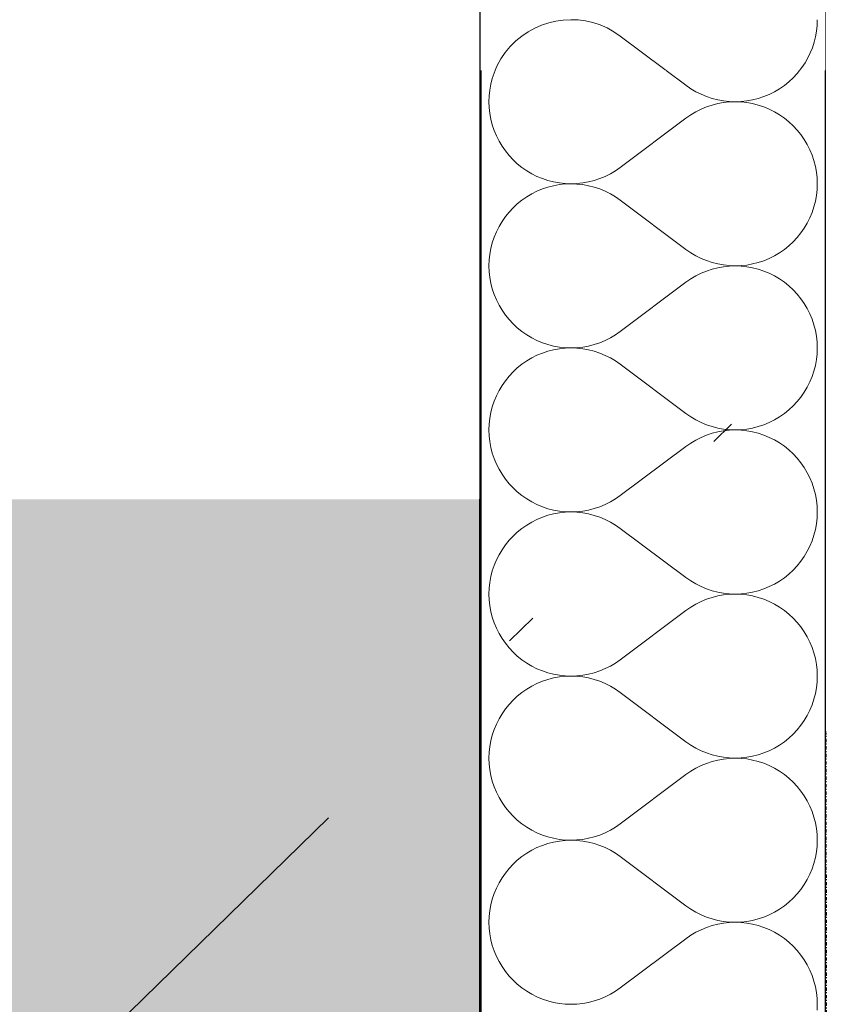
# Model space of a CAD drawing. Header units: millimetres. Extents: x -24674 to 2959, y -2716 to 20653.
# Tile 122 of 161: x -536 to -153, y 7771 to 8229. Entities that reach past the tile are written whole.
import ezdxf

# ---------------------------------------------------------------- set-up
doc = ezdxf.new("R2010")
doc.units = ezdxf.units.MM
doc.header["$MEASUREMENT"] = 0
for name, pattern in [('Wipeout_Contour', [1000, 0, -1000]), ('Čerchovaná', [450, 200, -117.5, 15, -117.5]), ('Čerchovaná S', [3.5, 1.5, -0.85, 0.3, -0.85]), ('Čárkovaná S', [2.5, 1.5, -1])]:
    doc.linetypes.add(name, pattern=pattern)
for name, color, linetype in [('9._POHLED ZÁPADNÍ_1_2D prvky - obecné', 7, 'Continuous'), ('9._POHLED ZÁPADNÍ_1_Konstrukce - nosné', 7, 'Continuous'), ('9._POHLED ZÁPADNÍ_1_Kresby a obrázky', 7, 'Continuous'), ('9._POHLED ZÁPADNÍ_1_Nové_Konstrukce - krov', 7, 'Continuous'), ('9._POHLED ZÁPADNÍ_1_Nové_Konstrukce - nosné', 7, 'Continuous'), ('9._POHLED ZÁPADNÍ_1_Nové_Výplně - Povrchové', 7, 'Continuous'), ('9._POHLED ZÁPADNÍ_1_Nové_Výplně – Řezové', 7, 'Continuous'), ('9._POHLED ZÁPADNÍ_1_Výplně - Povrchové', 7, 'Continuous'), ('9._POHLED ZÁPADNÍ_1_VÝTAH VAR 1', 7, 'Continuous')]:
    doc.layers.add(name, color=color, linetype=linetype)

# ---------------------------------------------------------------- blocks, each defined once
blk = doc.blocks.new('*X22', base_point=(-27719.5, -6043.99))
at = {"layer": '9._POHLED ZÁPADNÍ_1_Nové_Výplně – Řezové', "color": 21, "linetype": 'Continuous', "lineweight": 20, "true_color": 0xffaaaa}
for p, q in [((-256.93, 8220.95), (-226.46, 8198.1)), ((-256.93, 8160), (-226.46, 8182.86)), ((-256.93, 8144.76), (-226.46, 8121.9)), ((-256.93, 8083.81), (-226.46, 8106.67)), ((-256.93, 8068.57), (-226.46, 8045.71)), ((-256.93, 8007.62), (-226.46, 8030.48)), ((-256.93, 7992.38), (-226.46, 7969.52)), ((-256.93, 7931.43), (-226.46, 7954.29)), ((-256.93, 7916.19), (-226.46, 7893.33)), ((-256.93, 7855.24), (-226.46, 7878.1)), ((-256.93, 7840), (-226.46, 7817.14)), ((-256.93, 7779.05), (-226.46, 7801.9))]:
    blk.add_line(p, q, dxfattribs=at)
for centre, start, end in [((-279.79, 8190.48), 53.1301, 306.8699), ((-203.6, 8228.57), 233.1301, 0), ((-203.6, 8152.38), 0, 126.8699), ((-279.79, 8114.29), 53.1301, 306.8699), ((-203.6, 8152.38), 233.1301, 0), ((-203.6, 8076.19), 0, 126.8699), ((-279.79, 8038.1), 53.1301, 306.8699), ((-203.6, 8076.19), 233.1301, 0), ((-203.6, 8000), 0, 126.8699), ((-279.79, 7961.9), 53.1301, 306.8699), ((-203.6, 8000), 233.1301, 0), ((-203.6, 7923.81), 0, 126.8699), ((-279.79, 7885.71), 53.1301, 306.8699), ((-203.6, 7923.81), 233.1301, 0), ((-203.6, 7847.62), 0, 126.8699), ((-279.79, 7809.52), 53.1301, 306.8699), ((-203.6, 7847.62), 233.1301, 0), ((-203.6, 7771.43), 0, 126.8699), ((-203.6, 7771.43), 233.1301, 0)]:
    blk.add_arc(centre, 38.1, start, end, dxfattribs=at)
blk = doc.blocks.new('*X23', base_point=(-27719.5, -6043.99))
at = {"layer": '9._POHLED ZÁPADNÍ_1_Nové_Výplně – Řezové', "color": 21, "linetype": 'Continuous', "lineweight": 20, "true_color": 0xffaaaa}
for p, q in [((-316.34, 8201.21), (-317.01, 8198.58)), ((-315.48, 8203.79), (-316.34, 8201.21)), ((-314.97, 8205.02), (-315.48, 8203.79)), ((-235.69, 8205.02), (-226.46, 8198.1)), ((-178.66, 8199.77), (-176.67, 8201.63)), ((-176.67, 8201.63), (-174.81, 8203.62)), ((-174.81, 8203.62), (-173.68, 8205.02)), ((-317.01, 8198.58), (-317.5, 8195.9)), ((-226.46, 8198.1), (-224.22, 8196.54)), ((-183.02, 8196.52), (-180.78, 8198.07)), ((-180.78, 8198.07), (-178.66, 8199.77)), ((-317.79, 8193.19), (-317.88, 8190.48)), ((-317.5, 8195.9), (-317.79, 8193.19)), ((-224.22, 8196.54), (-221.88, 8195.15)), ((-221.88, 8195.15), (-219.45, 8193.93)), ((-219.45, 8193.93), (-216.94, 8192.89)), ((-216.94, 8192.89), (-214.36, 8192.03)), ((-214.36, 8192.03), (-211.72, 8191.35)), ((-195.52, 8191.34), (-192.88, 8192.01)), ((-192.88, 8192.01), (-190.3, 8192.87)), ((-190.3, 8192.87), (-187.79, 8193.91)), ((-187.79, 8193.91), (-185.36, 8195.13)), ((-185.36, 8195.13), (-183.02, 8196.52)), ((-317.88, 8190.48), (-317.79, 8187.76)), ((-317.79, 8187.76), (-317.5, 8185.05)), ((-216.94, 8188.06), (-219.45, 8187.02)), ((-214.36, 8188.92), (-216.94, 8188.06)), ((-211.72, 8189.6), (-214.36, 8188.92)), ((-211.72, 8191.35), (-209.05, 8190.87)), ((-209.05, 8190.08), (-211.72, 8189.6)), ((-209.05, 8190.87), (-206.34, 8190.58)), ((-206.34, 8190.38), (-209.05, 8190.08)), ((-206.34, 8190.58), (-203.62, 8190.48)), ((-203.62, 8190.48), (-206.34, 8190.38)), ((-203.62, 8190.48), (-200.9, 8190.57)), ((-200.9, 8190.38), (-203.62, 8190.48)), ((-200.9, 8190.57), (-198.2, 8190.86)), ((-198.2, 8190.09), (-200.9, 8190.38)), ((-198.2, 8190.86), (-195.52, 8191.34)), ((-195.52, 8189.61), (-198.2, 8190.09)), ((-192.88, 8188.94), (-195.52, 8189.61)), ((-190.3, 8188.08), (-192.88, 8188.94)), ((-187.79, 8187.04), (-190.3, 8188.08)), ((-317.5, 8185.05), (-317.01, 8182.38)), ((-224.22, 8184.41), (-226.46, 8182.86)), ((-221.88, 8185.8), (-224.22, 8184.41)), ((-219.45, 8187.02), (-221.88, 8185.8)), ((-185.36, 8185.82), (-187.79, 8187.04)), ((-183.02, 8184.44), (-185.36, 8185.82)), ((-180.78, 8182.89), (-183.02, 8184.44)), ((-178.66, 8181.18), (-180.78, 8182.89)), ((-317.01, 8182.38), (-316.34, 8179.74)), ((-316.34, 8179.74), (-315.48, 8177.16)), ((-256.93, 8160), (-226.46, 8182.86)), ((-176.67, 8179.33), (-178.66, 8181.18)), ((-174.81, 8177.34), (-176.67, 8179.33)), ((-315.48, 8177.16), (-314.44, 8174.64)), ((-314.44, 8174.64), (-313.22, 8172.21)), ((-173.11, 8175.22), (-174.81, 8177.34)), ((-171.56, 8172.98), (-173.11, 8175.22)), ((-313.22, 8172.21), (-311.83, 8169.87)), ((-311.83, 8169.87), (-310.28, 8167.64)), ((-170.17, 8170.64), (-171.56, 8172.98)), ((-168.95, 8168.21), (-170.17, 8170.64)), ((-310.28, 8167.64), (-308.57, 8165.52)), ((-308.57, 8165.52), (-306.72, 8163.53)), ((-167.91, 8165.7), (-168.95, 8168.21)), ((-167.05, 8163.12), (-167.91, 8165.7)), ((-306.72, 8163.53), (-304.73, 8161.68)), ((-304.73, 8161.68), (-302.61, 8159.97)), ((-166.37, 8160.48), (-167.05, 8163.12)), ((-165.89, 8157.8), (-166.37, 8160.48)), ((-302.61, 8159.97), (-300.37, 8158.42)), ((-300.37, 8158.42), (-298.03, 8157.03)), ((-298.03, 8157.03), (-295.6, 8155.82)), ((-295.6, 8155.82), (-293.08, 8154.78)), ((-266.45, 8154.79), (-263.93, 8155.84)), ((-263.93, 8155.84), (-261.5, 8157.06)), ((-261.5, 8157.06), (-259.16, 8158.45)), ((-259.16, 8158.45), (-256.93, 8160)), ((-165.6, 8155.1), (-165.89, 8157.8)), ((-293.08, 8154.78), (-290.5, 8153.92)), ((-290.5, 8153.92), (-287.87, 8153.25)), ((-287.87, 8151.51), (-290.5, 8150.84)), ((-287.87, 8153.25), (-285.19, 8152.77)), ((-285.19, 8152), (-287.87, 8151.51)), ((-285.19, 8152.77), (-282.48, 8152.48)), ((-282.48, 8152.29), (-285.19, 8152)), ((-282.48, 8152.48), (-279.76, 8152.38)), ((-279.76, 8152.38), (-282.48, 8152.29)), ((-279.76, 8152.38), (-277.05, 8152.48)), ((-277.05, 8152.28), (-279.76, 8152.38)), ((-277.05, 8152.48), (-274.34, 8152.77)), ((-274.34, 8151.99), (-277.05, 8152.28)), ((-274.34, 8152.77), (-271.66, 8153.26)), ((-271.66, 8151.5), (-274.34, 8151.99)), ((-271.66, 8153.26), (-269.03, 8153.93)), ((-269.03, 8150.83), (-271.66, 8151.5)), ((-269.03, 8153.93), (-266.45, 8154.79)), ((-165.5, 8152.38), (-165.6, 8155.1)), ((-165.6, 8149.66), (-165.5, 8152.38)), ((-300.37, 8146.34), (-302.61, 8144.79)), ((-298.03, 8147.73), (-300.37, 8146.34)), ((-295.6, 8148.95), (-298.03, 8147.73)), ((-293.08, 8149.99), (-295.6, 8148.95)), ((-290.5, 8150.84), (-293.08, 8149.99)), ((-266.45, 8149.97), (-269.03, 8150.83)), ((-263.93, 8148.93), (-266.45, 8149.97)), ((-261.5, 8147.71), (-263.93, 8148.93)), ((-259.16, 8146.32), (-261.5, 8147.71)), ((-256.93, 8144.76), (-259.16, 8146.32)), ((-166.37, 8144.28), (-165.89, 8146.96)), ((-165.89, 8146.96), (-165.6, 8149.66)), ((-304.73, 8143.08), (-306.72, 8141.23)), ((-302.61, 8144.79), (-304.73, 8143.08)), ((-256.93, 8144.76), (-226.46, 8121.9)), ((-167.05, 8141.64), (-166.37, 8144.28)), ((-308.57, 8139.24), (-310.28, 8137.12)), ((-306.72, 8141.23), (-308.57, 8139.24)), ((-168.95, 8136.55), (-167.91, 8139.06)), ((-167.91, 8139.06), (-167.05, 8141.64)), ((-311.83, 8134.89), (-313.22, 8132.55)), ((-310.28, 8137.12), (-311.83, 8134.89)), ((-171.56, 8131.78), (-170.17, 8134.12)), ((-170.17, 8134.12), (-168.95, 8136.55)), ((-314.44, 8130.12), (-315.48, 8127.6)), ((-313.22, 8132.55), (-314.44, 8130.12)), ((-174.81, 8127.43), (-173.11, 8129.54)), ((-173.11, 8129.54), (-171.56, 8131.78)), ((-316.34, 8125.02), (-317.01, 8122.39)), ((-315.48, 8127.6), (-316.34, 8125.02)), ((-180.78, 8121.88), (-178.66, 8123.58)), ((-178.66, 8123.58), (-176.67, 8125.43)), ((-176.67, 8125.43), (-174.81, 8127.43)), ((-317.5, 8119.71), (-317.79, 8117)), ((-317.01, 8122.39), (-317.5, 8119.71)), ((-226.46, 8121.9), (-224.22, 8120.35)), ((-224.22, 8120.35), (-221.88, 8118.96)), ((-221.88, 8118.96), (-219.45, 8117.74)), ((-187.79, 8117.72), (-185.36, 8118.94)), ((-185.36, 8118.94), (-183.02, 8120.32)), ((-183.02, 8120.32), (-180.78, 8121.88)), ((-317.79, 8117), (-317.88, 8114.29)), ((-219.45, 8117.74), (-216.94, 8116.7)), ((-216.94, 8116.7), (-214.36, 8115.84)), ((-214.36, 8115.84), (-211.72, 8115.16)), ((-211.72, 8115.16), (-209.05, 8114.68)), ((-209.05, 8114.68), (-206.34, 8114.38)), ((-206.34, 8114.38), (-203.62, 8114.29)), ((-203.62, 8114.29), (-200.9, 8114.38)), ((-200.9, 8114.38), (-198.2, 8114.67)), ((-198.2, 8114.67), (-195.52, 8115.15)), ((-195.52, 8115.15), (-192.88, 8115.82)), ((-192.88, 8115.82), (-190.3, 8116.68)), ((-190.3, 8116.68), (-187.79, 8117.72)), ((-317.88, 8114.29), (-317.79, 8111.57)), ((-317.79, 8111.57), (-317.5, 8108.86)), ((-219.45, 8110.83), (-221.88, 8109.61)), ((-216.94, 8111.87), (-219.45, 8110.83)), ((-214.36, 8112.73), (-216.94, 8111.87)), ((-211.72, 8113.41), (-214.36, 8112.73)), ((-209.05, 8113.89), (-211.72, 8113.41)), ((-206.34, 8114.19), (-209.05, 8113.89)), ((-203.62, 8114.29), (-206.34, 8114.19)), ((-200.9, 8114.19), (-203.62, 8114.29)), ((-198.2, 8113.9), (-200.9, 8114.19)), ((-195.52, 8113.42), (-198.2, 8113.9)), ((-192.88, 8112.75), (-195.52, 8113.42)), ((-190.3, 8111.89), (-192.88, 8112.75)), ((-187.79, 8110.85), (-190.3, 8111.89)), ((-185.36, 8109.63), (-187.79, 8110.85)), ((-317.5, 8108.86), (-317.01, 8106.18)), ((-317.01, 8106.18), (-316.34, 8103.55)), ((-256.93, 8083.81), (-226.46, 8106.67)), ((-224.22, 8108.22), (-226.46, 8106.67)), ((-221.88, 8109.61), (-224.22, 8108.22)), ((-183.02, 8108.25), (-185.36, 8109.63)), ((-180.78, 8106.7), (-183.02, 8108.25)), ((-178.66, 8104.99), (-180.78, 8106.7)), ((-316.34, 8103.55), (-315.48, 8100.97)), ((-315.48, 8100.97), (-314.44, 8098.45)), ((-176.67, 8103.14), (-178.66, 8104.99)), ((-174.81, 8101.15), (-176.67, 8103.14)), ((-173.11, 8099.03), (-174.81, 8101.15)), ((-314.44, 8098.45), (-313.22, 8096.02)), ((-313.22, 8096.02), (-311.83, 8093.68)), ((-171.56, 8096.79), (-173.11, 8099.03)), ((-170.17, 8094.45), (-171.56, 8096.79)), ((-311.83, 8093.68), (-310.28, 8091.45)), ((-310.28, 8091.45), (-308.57, 8089.33)), ((-168.95, 8092.02), (-170.17, 8094.45)), ((-167.91, 8089.51), (-168.95, 8092.02)), ((-308.57, 8089.33), (-306.72, 8087.34)), ((-306.72, 8087.34), (-304.73, 8085.49)), ((-167.05, 8086.93), (-167.91, 8089.51)), ((-166.37, 8084.29), (-167.05, 8086.93)), ((-304.73, 8085.49), (-302.61, 8083.78)), ((-302.61, 8083.78), (-300.37, 8082.23)), ((-259.16, 8082.26), (-256.93, 8083.81)), ((-165.89, 8081.61), (-166.37, 8084.29)), ((-300.37, 8082.23), (-298.03, 8080.84)), ((-298.03, 8080.84), (-295.6, 8079.63)), ((-295.6, 8079.63), (-293.08, 8078.59)), ((-293.08, 8078.59), (-290.5, 8077.73)), ((-290.5, 8077.73), (-287.87, 8077.06)), ((-271.66, 8077.07), (-269.03, 8077.74)), ((-269.03, 8077.74), (-266.45, 8078.6)), ((-266.45, 8078.6), (-263.93, 8079.65)), ((-263.93, 8079.65), (-261.5, 8080.87)), ((-261.5, 8080.87), (-259.16, 8082.26)), ((-165.6, 8078.91), (-165.89, 8081.61)), ((-165.5, 8076.19), (-165.6, 8078.91)), ((-293.08, 8073.8), (-295.6, 8072.76)), ((-290.5, 8074.65), (-293.08, 8073.8)), ((-287.87, 8075.32), (-290.5, 8074.65)), ((-287.87, 8077.06), (-285.19, 8076.58)), ((-285.19, 8075.81), (-287.87, 8075.32)), ((-285.19, 8076.58), (-282.48, 8076.29)), ((-282.48, 8076.1), (-285.19, 8075.81)), ((-282.48, 8076.29), (-279.76, 8076.19)), ((-279.76, 8076.19), (-282.48, 8076.1)), ((-279.76, 8076.19), (-277.05, 8076.29)), ((-277.05, 8076.09), (-279.76, 8076.19)), ((-277.05, 8076.29), (-274.34, 8076.58)), ((-274.34, 8075.8), (-277.05, 8076.09)), ((-274.34, 8076.58), (-271.66, 8077.07)), ((-271.66, 8075.31), (-274.34, 8075.8)), ((-269.03, 8074.64), (-271.66, 8075.31)), ((-266.45, 8073.78), (-269.03, 8074.64)), ((-263.93, 8072.73), (-266.45, 8073.78)), ((-165.89, 8070.77), (-165.6, 8073.47)), ((-165.6, 8073.47), (-165.5, 8076.19)), ((-302.61, 8068.6), (-304.73, 8066.89)), ((-300.37, 8070.15), (-302.61, 8068.6)), ((-298.03, 8071.54), (-300.37, 8070.15)), ((-295.6, 8072.76), (-298.03, 8071.54)), ((-261.5, 8071.52), (-263.93, 8072.73)), ((-259.16, 8070.12), (-261.5, 8071.52)), ((-256.93, 8068.57), (-259.16, 8070.12)), ((-166.37, 8068.09), (-165.89, 8070.77)), ((-306.72, 8065.04), (-308.57, 8063.05)), ((-304.73, 8066.89), (-306.72, 8065.04)), ((-256.93, 8068.57), (-226.46, 8045.71)), ((-167.91, 8062.87), (-167.05, 8065.45)), ((-167.05, 8065.45), (-166.37, 8068.09)), ((-310.28, 8060.93), (-311.83, 8058.7)), ((-308.57, 8063.05), (-310.28, 8060.93)), ((-170.17, 8057.93), (-168.95, 8060.36)), ((-168.95, 8060.36), (-167.91, 8062.87)), ((-313.22, 8056.36), (-314.44, 8053.93)), ((-311.83, 8058.7), (-313.22, 8056.36)), ((-173.11, 8053.35), (-171.56, 8055.59)), ((-171.56, 8055.59), (-170.17, 8057.93)), ((-315.48, 8051.41), (-316.34, 8048.83)), ((-314.44, 8053.93), (-315.48, 8051.41)), ((-176.67, 8049.24), (-174.81, 8051.24)), ((-174.81, 8051.24), (-173.11, 8053.35)), ((-317.01, 8046.2), (-317.5, 8043.52)), ((-316.34, 8048.83), (-317.01, 8046.2)), ((-180.78, 8045.69), (-178.66, 8047.39)), ((-178.66, 8047.39), (-176.67, 8049.24)), ((-317.5, 8043.52), (-317.79, 8040.81)), ((-226.46, 8045.71), (-224.22, 8044.16)), ((-224.22, 8044.16), (-221.88, 8042.77)), ((-221.88, 8042.77), (-219.45, 8041.55)), ((-219.45, 8041.55), (-216.94, 8040.51)), ((-190.3, 8040.49), (-187.79, 8041.53)), ((-187.79, 8041.53), (-185.36, 8042.75)), ((-185.36, 8042.75), (-183.02, 8044.13)), ((-183.02, 8044.13), (-180.78, 8045.69)), ((-317.79, 8040.81), (-317.88, 8038.1)), ((-317.88, 8038.1), (-317.79, 8035.38)), ((-216.94, 8040.51), (-214.36, 8039.65)), ((-214.36, 8039.65), (-211.72, 8038.97)), ((-211.72, 8037.22), (-214.36, 8036.54)), ((-211.72, 8038.97), (-209.05, 8038.49)), ((-209.05, 8037.7), (-211.72, 8037.22)), ((-209.05, 8038.49), (-206.34, 8038.19)), ((-206.34, 8038), (-209.05, 8037.7)), ((-206.34, 8038.19), (-203.62, 8038.1)), ((-203.62, 8038.1), (-206.34, 8038)), ((-203.62, 8038.1), (-200.9, 8038.19)), ((-200.9, 8038), (-203.62, 8038.1)), ((-200.9, 8038.19), (-198.2, 8038.48)), ((-198.2, 8037.71), (-200.9, 8038)), ((-198.2, 8038.48), (-195.52, 8038.96)), ((-195.52, 8037.23), (-198.2, 8037.71)), ((-195.52, 8038.96), (-192.88, 8039.63)), ((-192.88, 8036.56), (-195.52, 8037.23)), ((-192.88, 8039.63), (-190.3, 8040.49)), ((-317.79, 8035.38), (-317.5, 8032.67)), ((-317.5, 8032.67), (-317.01, 8029.99)), ((-224.22, 8032.03), (-226.46, 8030.48)), ((-221.88, 8033.42), (-224.22, 8032.03)), ((-219.45, 8034.64), (-221.88, 8033.42)), ((-216.94, 8035.68), (-219.45, 8034.64)), ((-214.36, 8036.54), (-216.94, 8035.68)), ((-190.3, 8035.7), (-192.88, 8036.56)), ((-187.79, 8034.66), (-190.3, 8035.7)), ((-185.36, 8033.44), (-187.79, 8034.66)), ((-183.02, 8032.06), (-185.36, 8033.44)), ((-180.78, 8030.51), (-183.02, 8032.06)), ((-317.01, 8029.99), (-316.34, 8027.36)), ((-256.93, 8007.62), (-226.46, 8030.48)), ((-178.66, 8028.8), (-180.78, 8030.51)), ((-176.67, 8026.95), (-178.66, 8028.8)), ((-316.34, 8027.36), (-315.48, 8024.78)), ((-315.48, 8024.78), (-314.44, 8022.26)), ((-174.81, 8024.96), (-176.67, 8026.95)), ((-173.11, 8022.84), (-174.81, 8024.96)), ((-314.44, 8022.26), (-313.22, 8019.83)), ((-313.22, 8019.83), (-311.83, 8017.49)), ((-171.56, 8020.6), (-173.11, 8022.84)), ((-170.17, 8018.26), (-171.56, 8020.6)), ((-311.83, 8017.49), (-310.28, 8015.26)), ((-310.28, 8015.26), (-308.57, 8013.14)), ((-168.95, 8015.83), (-170.17, 8018.26)), ((-167.91, 8013.32), (-168.95, 8015.83)), ((-308.57, 8013.14), (-306.72, 8011.15)), ((-306.72, 8011.15), (-304.73, 8009.3)), ((-304.73, 8009.3), (-302.61, 8007.59)), ((-167.05, 8010.74), (-167.91, 8013.32)), ((-166.37, 8008.1), (-167.05, 8010.74)), ((-302.61, 8007.59), (-300.37, 8006.04)), ((-300.37, 8006.04), (-298.03, 8004.65)), ((-298.03, 8004.65), (-295.6, 8003.44)), ((-263.93, 8003.46), (-261.5, 8004.68)), ((-261.5, 8004.68), (-259.16, 8006.07)), ((-259.16, 8006.07), (-256.93, 8007.62)), ((-165.89, 8005.42), (-166.37, 8008.1)), ((-165.6, 8002.72), (-165.89, 8005.42)), ((-295.6, 8003.44), (-293.08, 8002.4)), ((-293.08, 8002.4), (-290.5, 8001.54)), ((-290.5, 8001.54), (-287.87, 8000.87)), ((-287.87, 8000.87), (-285.19, 8000.38)), ((-285.19, 8000.38), (-282.48, 8000.1)), ((-282.48, 8000.1), (-279.76, 8000)), ((-279.76, 8000), (-277.05, 8000.1)), ((-277.05, 8000.1), (-274.34, 8000.39)), ((-274.34, 8000.39), (-271.66, 8000.88)), ((-271.66, 8000.88), (-269.03, 8001.55)), ((-269.03, 8001.55), (-266.45, 8002.41)), ((-266.45, 8002.41), (-263.93, 8003.46)), ((-165.5, 8000), (-165.6, 8002.72)), ((-295.6, 7996.56), (-298.03, 7995.35)), ((-293.08, 7997.6), (-295.6, 7996.56)), ((-290.5, 7998.46), (-293.08, 7997.6)), ((-287.87, 7999.13), (-290.5, 7998.46)), ((-285.19, 7999.62), (-287.87, 7999.13)), ((-282.48, 7999.9), (-285.19, 7999.62)), ((-279.76, 8000), (-282.48, 7999.9)), ((-277.05, 7999.9), (-279.76, 8000)), ((-274.34, 7999.61), (-277.05, 7999.9)), ((-271.66, 7999.12), (-274.34, 7999.61)), ((-269.03, 7998.45), (-271.66, 7999.12)), ((-266.45, 7997.59), (-269.03, 7998.45)), ((-263.93, 7996.54), (-266.45, 7997.59)), ((-261.5, 7995.32), (-263.93, 7996.54)), ((-165.89, 7994.58), (-165.6, 7997.28)), ((-165.6, 7997.28), (-165.5, 8000)), ((-302.61, 7992.41), (-304.73, 7990.7)), ((-300.37, 7993.96), (-302.61, 7992.41)), ((-298.03, 7995.35), (-300.37, 7993.96)), ((-259.16, 7993.93), (-261.5, 7995.32)), ((-256.93, 7992.38), (-259.16, 7993.93)), ((-256.93, 7992.38), (-226.46, 7969.52)), ((-167.05, 7989.26), (-166.37, 7991.9)), ((-166.37, 7991.9), (-165.89, 7994.58)), ((-308.57, 7986.86), (-310.28, 7984.74)), ((-306.72, 7988.85), (-308.57, 7986.86)), ((-304.73, 7990.7), (-306.72, 7988.85)), ((-168.95, 7984.17), (-167.91, 7986.68)), ((-167.91, 7986.68), (-167.05, 7989.26)), ((-311.83, 7982.51), (-313.22, 7980.17)), ((-310.28, 7984.74), (-311.83, 7982.51)), ((-171.56, 7979.4), (-170.17, 7981.74)), ((-170.17, 7981.74), (-168.95, 7984.17)), ((-314.44, 7977.74), (-315.48, 7975.22)), ((-313.22, 7980.17), (-314.44, 7977.74)), ((-174.81, 7975.04), (-173.11, 7977.16)), ((-173.11, 7977.16), (-171.56, 7979.4)), ((-316.34, 7972.64), (-317.01, 7970.01)), ((-315.48, 7975.22), (-316.34, 7972.64)), ((-178.66, 7971.2), (-176.67, 7973.05)), ((-176.67, 7973.05), (-174.81, 7975.04)), ((-317.01, 7970.01), (-317.5, 7967.33)), ((-226.46, 7969.52), (-224.22, 7967.97)), ((-183.02, 7967.94), (-180.78, 7969.49)), ((-180.78, 7969.49), (-178.66, 7971.2)), ((-317.79, 7964.62), (-317.88, 7961.9)), ((-317.5, 7967.33), (-317.79, 7964.62)), ((-224.22, 7967.97), (-221.88, 7966.58)), ((-221.88, 7966.58), (-219.45, 7965.36)), ((-219.45, 7965.36), (-216.94, 7964.32)), ((-216.94, 7964.32), (-214.36, 7963.46)), ((-214.36, 7963.46), (-211.72, 7962.78)), ((-195.52, 7962.77), (-192.88, 7963.44)), ((-192.88, 7963.44), (-190.3, 7964.3)), ((-190.3, 7964.3), (-187.79, 7965.34)), ((-187.79, 7965.34), (-185.36, 7966.56)), ((-185.36, 7966.56), (-183.02, 7967.94)), ((-317.88, 7961.9), (-317.79, 7959.19)), ((-317.79, 7959.19), (-317.5, 7956.48)), ((-216.94, 7959.49), (-219.45, 7958.45)), ((-214.36, 7960.35), (-216.94, 7959.49)), ((-211.72, 7961.03), (-214.36, 7960.35)), ((-211.72, 7962.78), (-209.05, 7962.3)), ((-209.05, 7961.51), (-211.72, 7961.03)), ((-209.05, 7962.3), (-206.34, 7962)), ((-206.34, 7961.81), (-209.05, 7961.51)), ((-206.34, 7962), (-203.62, 7961.9)), ((-203.62, 7961.9), (-206.34, 7961.81)), ((-203.62, 7961.9), (-200.9, 7962)), ((-200.9, 7961.81), (-203.62, 7961.9)), ((-200.9, 7962), (-198.2, 7962.29)), ((-198.2, 7961.52), (-200.9, 7961.81)), ((-198.2, 7962.29), (-195.52, 7962.77)), ((-195.52, 7961.04), (-198.2, 7961.52)), ((-192.88, 7960.37), (-195.52, 7961.04)), ((-190.3, 7959.51), (-192.88, 7960.37)), ((-187.79, 7958.47), (-190.3, 7959.51)), ((-317.5, 7956.48), (-317.01, 7953.8)), ((-224.22, 7955.84), (-226.46, 7954.29)), ((-221.88, 7957.23), (-224.22, 7955.84)), ((-219.45, 7958.45), (-221.88, 7957.23)), ((-185.36, 7957.25), (-187.79, 7958.47)), ((-183.02, 7955.87), (-185.36, 7957.25)), ((-180.78, 7954.31), (-183.02, 7955.87)), ((-178.66, 7952.61), (-180.78, 7954.31)), ((-317.01, 7953.8), (-316.34, 7951.17)), ((-316.34, 7951.17), (-315.48, 7948.59)), ((-256.93, 7931.43), (-226.46, 7954.29)), ((-176.67, 7950.76), (-178.66, 7952.61)), ((-174.81, 7948.76), (-176.67, 7950.76)), ((-315.48, 7948.59), (-314.44, 7946.07)), ((-314.44, 7946.07), (-313.22, 7943.64)), ((-173.11, 7946.65), (-174.81, 7948.76)), ((-171.56, 7944.41), (-173.11, 7946.65)), ((-313.22, 7943.64), (-311.83, 7941.3)), ((-311.83, 7941.3), (-310.28, 7939.07)), ((-170.17, 7942.07), (-171.56, 7944.41)), ((-168.95, 7939.64), (-170.17, 7942.07)), ((-310.28, 7939.07), (-308.57, 7936.95)), ((-308.57, 7936.95), (-306.72, 7934.96)), ((-167.91, 7937.13), (-168.95, 7939.64)), ((-167.05, 7934.55), (-167.91, 7937.13)), ((-306.72, 7934.96), (-304.73, 7933.11)), ((-304.73, 7933.11), (-302.61, 7931.4)), ((-166.37, 7931.91), (-167.05, 7934.55)), ((-165.89, 7929.23), (-166.37, 7931.91)), ((-302.61, 7931.4), (-300.37, 7929.85)), ((-300.37, 7929.85), (-298.03, 7928.46)), ((-298.03, 7928.46), (-295.6, 7927.24)), ((-295.6, 7927.24), (-293.08, 7926.2)), ((-266.45, 7926.22), (-263.93, 7927.27)), ((-263.93, 7927.27), (-261.5, 7928.48)), ((-261.5, 7928.48), (-259.16, 7929.88)), ((-259.16, 7929.88), (-256.93, 7931.43)), ((-165.6, 7926.53), (-165.89, 7929.23)), ((-293.08, 7926.2), (-290.5, 7925.35)), ((-290.5, 7925.35), (-287.87, 7924.68)), ((-287.87, 7922.94), (-290.5, 7922.27)), ((-287.87, 7924.68), (-285.19, 7924.19)), ((-285.19, 7923.42), (-287.87, 7922.94)), ((-285.19, 7924.19), (-282.48, 7923.9)), ((-282.48, 7923.71), (-285.19, 7923.42)), ((-282.48, 7923.9), (-279.76, 7923.81)), ((-279.76, 7923.81), (-282.48, 7923.71)), ((-279.76, 7923.81), (-277.05, 7923.91)), ((-277.05, 7923.71), (-279.76, 7923.81)), ((-277.05, 7923.91), (-274.34, 7924.2)), ((-274.34, 7923.42), (-277.05, 7923.71)), ((-274.34, 7924.2), (-271.66, 7924.69)), ((-271.66, 7922.93), (-274.34, 7923.42)), ((-271.66, 7924.69), (-269.03, 7925.36)), ((-269.03, 7922.26), (-271.66, 7922.93)), ((-269.03, 7925.36), (-266.45, 7926.22)), ((-165.5, 7923.81), (-165.6, 7926.53)), ((-165.6, 7921.09), (-165.5, 7923.81)), ((-300.37, 7917.77), (-302.61, 7916.22)), ((-298.03, 7919.16), (-300.37, 7917.77)), ((-295.6, 7920.37), (-298.03, 7919.16)), ((-293.08, 7921.41), (-295.6, 7920.37)), ((-290.5, 7922.27), (-293.08, 7921.41)), ((-266.45, 7921.4), (-269.03, 7922.26)), ((-263.93, 7920.35), (-266.45, 7921.4)), ((-261.5, 7919.13), (-263.93, 7920.35)), ((-259.16, 7917.74), (-261.5, 7919.13)), ((-256.93, 7916.19), (-259.16, 7917.74)), ((-166.37, 7915.71), (-165.89, 7918.39)), ((-165.89, 7918.39), (-165.6, 7921.09)), ((-304.73, 7914.51), (-306.72, 7912.66)), ((-302.61, 7916.22), (-304.73, 7914.51)), ((-256.93, 7916.19), (-226.46, 7893.33)), ((-167.05, 7913.07), (-166.37, 7915.71)), ((-308.57, 7910.67), (-310.28, 7908.55)), ((-306.72, 7912.66), (-308.57, 7910.67)), ((-168.95, 7907.98), (-167.91, 7910.49)), ((-167.91, 7910.49), (-167.05, 7913.07)), ((-311.83, 7906.32), (-313.22, 7903.98)), ((-310.28, 7908.55), (-311.83, 7906.32)), ((-171.56, 7903.21), (-170.17, 7905.55)), ((-170.17, 7905.55), (-168.95, 7907.98)), ((-314.44, 7901.55), (-315.48, 7899.03)), ((-313.22, 7903.98), (-314.44, 7901.55)), ((-174.81, 7898.85), (-173.11, 7900.97)), ((-173.11, 7900.97), (-171.56, 7903.21)), ((-316.34, 7896.45), (-317.01, 7893.82)), ((-315.48, 7899.03), (-316.34, 7896.45)), ((-180.78, 7893.3), (-178.66, 7895.01)), ((-178.66, 7895.01), (-176.67, 7896.86)), ((-176.67, 7896.86), (-174.81, 7898.85)), ((-317.5, 7891.14), (-317.79, 7888.43)), ((-317.01, 7893.82), (-317.5, 7891.14)), ((-226.46, 7893.33), (-224.22, 7891.78)), ((-224.22, 7891.78), (-221.88, 7890.39)), ((-221.88, 7890.39), (-219.45, 7889.17)), ((-187.79, 7889.15), (-185.36, 7890.37)), ((-185.36, 7890.37), (-183.02, 7891.75)), ((-183.02, 7891.75), (-180.78, 7893.3)), ((-317.79, 7888.43), (-317.88, 7885.71)), ((-219.45, 7889.17), (-216.94, 7888.13)), ((-216.94, 7888.13), (-214.36, 7887.27)), ((-214.36, 7887.27), (-211.72, 7886.59)), ((-211.72, 7886.59), (-209.05, 7886.11)), ((-209.05, 7886.11), (-206.34, 7885.81)), ((-206.34, 7885.81), (-203.62, 7885.71)), ((-203.62, 7885.71), (-200.9, 7885.81)), ((-200.9, 7885.81), (-198.2, 7886.1)), ((-198.2, 7886.1), (-195.52, 7886.58)), ((-195.52, 7886.58), (-192.88, 7887.25)), ((-192.88, 7887.25), (-190.3, 7888.11)), ((-190.3, 7888.11), (-187.79, 7889.15)), ((-317.88, 7885.71), (-317.79, 7883)), ((-317.79, 7883), (-317.5, 7880.29)), ((-219.45, 7882.26), (-221.88, 7881.04)), ((-216.94, 7883.3), (-219.45, 7882.26)), ((-214.36, 7884.16), (-216.94, 7883.3)), ((-211.72, 7884.84), (-214.36, 7884.16)), ((-209.05, 7885.32), (-211.72, 7884.84)), ((-206.34, 7885.62), (-209.05, 7885.32)), ((-203.62, 7885.71), (-206.34, 7885.62)), ((-200.9, 7885.62), (-203.62, 7885.71)), ((-198.2, 7885.33), (-200.9, 7885.62)), ((-195.52, 7884.85), (-198.2, 7885.33)), ((-192.88, 7884.18), (-195.52, 7884.85)), ((-190.3, 7883.32), (-192.88, 7884.18)), ((-187.79, 7882.28), (-190.3, 7883.32)), ((-185.36, 7881.06), (-187.79, 7882.28)), ((-317.5, 7880.29), (-317.01, 7877.61)), ((-317.01, 7877.61), (-316.34, 7874.98)), ((-256.93, 7855.24), (-226.46, 7878.1)), ((-224.22, 7879.65), (-226.46, 7878.1)), ((-221.88, 7881.04), (-224.22, 7879.65)), ((-183.02, 7879.68), (-185.36, 7881.06)), ((-180.78, 7878.12), (-183.02, 7879.68)), ((-178.66, 7876.42), (-180.78, 7878.12)), ((-316.34, 7874.98), (-315.48, 7872.4)), ((-315.48, 7872.4), (-314.44, 7869.88)), ((-176.67, 7874.57), (-178.66, 7876.42)), ((-174.81, 7872.57), (-176.67, 7874.57)), ((-173.11, 7870.46), (-174.81, 7872.57)), ((-314.44, 7869.88), (-313.22, 7867.45)), ((-313.22, 7867.45), (-311.83, 7865.11)), ((-171.56, 7868.22), (-173.11, 7870.46)), ((-170.17, 7865.88), (-171.56, 7868.22)), ((-311.83, 7865.11), (-310.28, 7862.88)), ((-310.28, 7862.88), (-308.57, 7860.76)), ((-168.95, 7863.45), (-170.17, 7865.88)), ((-167.91, 7860.94), (-168.95, 7863.45)), ((-308.57, 7860.76), (-306.72, 7858.77)), ((-306.72, 7858.77), (-304.73, 7856.92)), ((-167.05, 7858.36), (-167.91, 7860.94)), ((-166.37, 7855.72), (-167.05, 7858.36)), ((-304.73, 7856.92), (-302.61, 7855.21)), ((-302.61, 7855.21), (-300.37, 7853.66)), ((-259.16, 7853.68), (-256.93, 7855.24)), ((-165.89, 7853.04), (-166.37, 7855.72)), ((-300.37, 7853.66), (-298.03, 7852.27)), ((-298.03, 7852.27), (-295.6, 7851.05)), ((-295.6, 7851.05), (-293.08, 7850.01)), ((-293.08, 7850.01), (-290.5, 7849.16)), ((-290.5, 7849.16), (-287.87, 7848.49)), ((-271.66, 7848.5), (-269.03, 7849.17)), ((-269.03, 7849.17), (-266.45, 7850.03)), ((-266.45, 7850.03), (-263.93, 7851.07)), ((-263.93, 7851.07), (-261.5, 7852.29)), ((-261.5, 7852.29), (-259.16, 7853.68)), ((-165.6, 7850.34), (-165.89, 7853.04)), ((-165.5, 7847.62), (-165.6, 7850.34)), ((-293.08, 7845.22), (-295.6, 7844.18)), ((-290.5, 7846.08), (-293.08, 7845.22)), ((-287.87, 7846.75), (-290.5, 7846.08)), ((-287.87, 7848.49), (-285.19, 7848)), ((-285.19, 7847.23), (-287.87, 7846.75)), ((-285.19, 7848), (-282.48, 7847.71)), ((-282.48, 7847.52), (-285.19, 7847.23)), ((-282.48, 7847.71), (-279.76, 7847.62)), ((-279.76, 7847.62), (-282.48, 7847.52)), ((-279.76, 7847.62), (-277.05, 7847.72)), ((-277.05, 7847.52), (-279.76, 7847.62)), ((-277.05, 7847.72), (-274.34, 7848.01)), ((-274.34, 7847.23), (-277.05, 7847.52)), ((-274.34, 7848.01), (-271.66, 7848.5)), ((-271.66, 7846.74), (-274.34, 7847.23)), ((-269.03, 7846.07), (-271.66, 7846.74)), ((-266.45, 7845.21), (-269.03, 7846.07)), ((-263.93, 7844.16), (-266.45, 7845.21)), ((-165.89, 7842.2), (-165.6, 7844.9)), ((-165.6, 7844.9), (-165.5, 7847.62)), ((-302.61, 7840.03), (-304.73, 7838.32)), ((-300.37, 7841.58), (-302.61, 7840.03)), ((-298.03, 7842.97), (-300.37, 7841.58)), ((-295.6, 7844.18), (-298.03, 7842.97)), ((-261.5, 7842.94), (-263.93, 7844.16)), ((-259.16, 7841.55), (-261.5, 7842.94)), ((-256.93, 7840), (-259.16, 7841.55)), ((-166.37, 7839.52), (-165.89, 7842.2)), ((-306.72, 7836.47), (-308.57, 7834.48)), ((-304.73, 7838.32), (-306.72, 7836.47)), ((-256.93, 7840), (-226.46, 7817.14)), ((-167.91, 7834.3), (-167.05, 7836.88)), ((-167.05, 7836.88), (-166.37, 7839.52)), ((-310.28, 7832.36), (-311.83, 7830.13)), ((-308.57, 7834.48), (-310.28, 7832.36)), ((-170.17, 7829.36), (-168.95, 7831.79)), ((-168.95, 7831.79), (-167.91, 7834.3)), ((-313.22, 7827.79), (-314.44, 7825.36)), ((-311.83, 7830.13), (-313.22, 7827.79)), ((-173.11, 7824.78), (-171.56, 7827.02)), ((-171.56, 7827.02), (-170.17, 7829.36)), ((-315.48, 7822.84), (-316.34, 7820.26)), ((-314.44, 7825.36), (-315.48, 7822.84)), ((-176.67, 7820.67), (-174.81, 7822.66)), ((-174.81, 7822.66), (-173.11, 7824.78)), ((-317.01, 7817.62), (-317.5, 7814.95)), ((-316.34, 7820.26), (-317.01, 7817.62)), ((-180.78, 7817.11), (-178.66, 7818.82)), ((-178.66, 7818.82), (-176.67, 7820.67)), ((-317.5, 7814.95), (-317.79, 7812.24)), ((-226.46, 7817.14), (-224.22, 7815.59)), ((-224.22, 7815.59), (-221.88, 7814.2)), ((-221.88, 7814.2), (-219.45, 7812.98)), ((-219.45, 7812.98), (-216.94, 7811.94)), ((-190.3, 7811.92), (-187.79, 7812.96)), ((-187.79, 7812.96), (-185.36, 7814.18)), ((-185.36, 7814.18), (-183.02, 7815.56)), ((-183.02, 7815.56), (-180.78, 7817.11)), ((-317.79, 7812.24), (-317.88, 7809.52)), ((-317.88, 7809.52), (-317.79, 7806.81)), ((-216.94, 7811.94), (-214.36, 7811.08)), ((-214.36, 7811.08), (-211.72, 7810.4)), ((-211.72, 7808.65), (-214.36, 7807.97)), ((-211.72, 7810.4), (-209.05, 7809.92)), ((-209.05, 7809.13), (-211.72, 7808.65)), ((-209.05, 7809.92), (-206.34, 7809.62)), ((-206.34, 7809.42), (-209.05, 7809.13)), ((-206.34, 7809.62), (-203.62, 7809.52)), ((-203.62, 7809.52), (-206.34, 7809.42)), ((-203.62, 7809.52), (-200.9, 7809.62)), ((-200.9, 7809.43), (-203.62, 7809.52)), ((-200.9, 7809.62), (-198.2, 7809.91)), ((-198.2, 7809.14), (-200.9, 7809.43)), ((-198.2, 7809.91), (-195.52, 7810.39)), ((-195.52, 7808.66), (-198.2, 7809.14)), ((-195.52, 7810.39), (-192.88, 7811.06)), ((-192.88, 7807.99), (-195.52, 7808.66)), ((-192.88, 7811.06), (-190.3, 7811.92)), ((-317.79, 7806.81), (-317.5, 7804.1)), ((-317.5, 7804.1), (-317.01, 7801.42)), ((-224.22, 7803.46), (-226.46, 7801.9)), ((-221.88, 7804.85), (-224.22, 7803.46)), ((-219.45, 7806.07), (-221.88, 7804.85)), ((-216.94, 7807.11), (-219.45, 7806.07)), ((-214.36, 7807.97), (-216.94, 7807.11)), ((-190.3, 7807.13), (-192.88, 7807.99)), ((-187.79, 7806.09), (-190.3, 7807.13)), ((-185.36, 7804.87), (-187.79, 7806.09)), ((-183.02, 7803.48), (-185.36, 7804.87)), ((-180.78, 7801.93), (-183.02, 7803.48)), ((-317.01, 7801.42), (-316.34, 7798.79)), ((-256.93, 7779.05), (-226.46, 7801.9)), ((-178.66, 7800.23), (-180.78, 7801.93)), ((-176.67, 7798.37), (-178.66, 7800.23)), ((-316.34, 7798.79), (-315.48, 7796.21)), ((-315.48, 7796.21), (-314.44, 7793.69)), ((-174.81, 7796.38), (-176.67, 7798.37)), ((-173.11, 7794.27), (-174.81, 7796.38)), ((-314.44, 7793.69), (-313.22, 7791.26)), ((-313.22, 7791.26), (-311.83, 7788.92)), ((-171.56, 7792.03), (-173.11, 7794.27)), ((-170.17, 7789.69), (-171.56, 7792.03)), ((-311.83, 7788.92), (-310.28, 7786.69)), ((-310.28, 7786.69), (-308.57, 7784.57)), ((-168.95, 7787.26), (-170.17, 7789.69)), ((-167.91, 7784.75), (-168.95, 7787.26)), ((-308.57, 7784.57), (-306.72, 7782.58)), ((-306.72, 7782.58), (-304.73, 7780.72)), ((-304.73, 7780.72), (-302.61, 7779.02)), ((-167.05, 7782.17), (-167.91, 7784.75)), ((-166.37, 7779.53), (-167.05, 7782.17)), ((-302.61, 7779.02), (-300.37, 7777.47)), ((-300.37, 7777.47), (-298.03, 7776.08)), ((-298.03, 7776.08), (-295.6, 7774.86)), ((-263.93, 7774.88), (-261.5, 7776.1)), ((-261.5, 7776.1), (-259.16, 7777.49)), ((-259.16, 7777.49), (-256.93, 7779.05)), ((-165.89, 7776.85), (-166.37, 7779.53)), ((-165.6, 7774.15), (-165.89, 7776.85)), ((-295.6, 7774.86), (-293.08, 7773.82)), ((-293.08, 7773.82), (-290.5, 7772.97)), ((-290.5, 7772.97), (-287.87, 7772.29)), ((-287.87, 7772.29), (-285.19, 7771.81)), ((-285.19, 7771.81), (-282.48, 7771.52)), ((-282.48, 7771.52), (-279.76, 7771.43)), ((-279.76, 7771.43), (-277.05, 7771.53)), ((-277.05, 7771.53), (-274.34, 7771.82)), ((-274.34, 7771.82), (-271.66, 7772.31)), ((-271.66, 7772.31), (-269.03, 7772.98)), ((-269.03, 7772.98), (-266.45, 7773.84)), ((-266.45, 7773.84), (-263.93, 7774.88)), ((-165.5, 7771.43), (-165.6, 7774.15)), ((-165.6, 7768.71), (-165.5, 7771.43))]:
    blk.add_line(p, q, dxfattribs=at)

msp = doc.modelspace()

# ---------------------------------------------------------------- wipeouts: each hides what was drawn before it
at = {"color": 254, "linetype": 'Wipeout_Contour', "lineweight": 0, "ltscale": 36793.983046}
msp.add_wipeout([(-161.69, 351.47), (-161.69, 17956.84), (-321.69, 17969.56), (-321.69, 351.48)], dxfattribs=at).dxf.layer = '9._POHLED ZÁPADNÍ_1_Nové_Výplně - Povrchové'

# ---------------------------------------------------------------- next in the draw order: linework, layer by layer
at = {"layer": '9._POHLED ZÁPADNÍ_1_Nové_Konstrukce - nosné', "color": 1, "linetype": 'Continuous', "lineweight": 25, "flags": 128}
for points in [[(-161.69, 351.47), (-161.69, 18117.35)], [(-161.69, 351.47), (-161.69, 18117.35)], [(-321.69, 17969.56), (-321.69, 351.48)]]:
    msp.add_lwpolyline(points, dxfattribs=at)

# ---------------------------------------------------------------- next in the draw order: wipeouts: each hides what was drawn before it
at = {"color": 254, "linetype": 'Wipeout_Contour', "lineweight": 0, "ltscale": 51007.22037}
msp.add_wipeout([(-772.56, 17553.99), (-772.11, 7935.5), (-322.11, 7935.52), (-322.56, 17518.21)], dxfattribs=at).dxf.layer = '9._POHLED ZÁPADNÍ_1_Výplně - Povrchové'

# ---------------------------------------------------------------- next in the draw order: hatches: boundary and pattern name
at = {"layer": '9._POHLED ZÁPADNÍ_1_Nové_Výplně – Řezové', "linetype": 'Continuous', "lineweight": 0, "true_color": 0xf2b2b2}
msp.add_hatch(color=9, dxfattribs=at).paths.add_polyline_path([(-322.11, 8005.94), (-702.11, 8005.93), (-702.1, 7671.73), (-322.1, 7632.06)])

# ---------------------------------------------------------------- next in the draw order: linework, layer by layer
at = {"layer": '9._POHLED ZÁPADNÍ_1_Konstrukce - nosné', "color": 251, "linetype": 'Continuous', "lineweight": 20, "true_color": 0x6a6a6a, "flags": 128}
msp.add_lwpolyline([(-322.11, 7935.52), (-322.58, 17969.63)], dxfattribs=at)
at = {"layer": '9._POHLED ZÁPADNÍ_1_Nové_Konstrukce - nosné', "color": 1, "linetype": 'Continuous', "lineweight": 25, "flags": 128}
for points in [[(-321.69, 17969.56), (-321.69, 351.48)], [(-322.1, 7632.06), (-322.11, 8005.94)]]:
    msp.add_lwpolyline(points, dxfattribs=at)

# ---------------------------------------------------------------- next in the draw order: wipeouts: each hides what was drawn before it
at = {"color": 254, "linetype": 'Wipeout_Contour', "lineweight": 0, "ltscale": 44942.732142}
msp.add_wipeout([(-321.69, 17969.56), (-321.69, 4499.14), (-161.69, 4499.14), (-161.69, 17956.84)], dxfattribs=at).dxf.layer = '9._POHLED ZÁPADNÍ_1_Nové_Výplně – Řezové'

# ---------------------------------------------------------------- next in the draw order: block references
at = {"layer": '9._POHLED ZÁPADNÍ_1_VÝTAH VAR 1', "color": 9, "linetype": 'Continuous', "lineweight": 13}
msp.add_blockref('*X22', (-27719.5, -6043.99), dxfattribs=at)

# ---------------------------------------------------------------- next in the draw order: wipeouts: each hides what was drawn before it
at = {"color": 254, "linetype": 'Wipeout_Contour', "lineweight": 0, "ltscale": 25427.667381}
msp.add_wipeout([(-321.69, 4497.65), (-161.69, 4497.65), (-161.69, 8205.02), (-321.69, 8205.02)], dxfattribs=at).dxf.layer = '9._POHLED ZÁPADNÍ_1_Nové_Výplně – Řezové'

# ---------------------------------------------------------------- next in the draw order: linework, layer by layer
at = {"layer": '9._POHLED ZÁPADNÍ_1_2D prvky - obecné', "color": 214, "linetype": 'Čerchovaná', "lineweight": 20}
msp.add_line((-4077.19, 4260.24), (-205.29, 8040.73), dxfattribs=at)
at = {"layer": '9._POHLED ZÁPADNÍ_1_Kresby a obrázky', "color": 7, "linetype": 'Čárkovaná S', "lineweight": 13}
msp.add_line((-322.11, 8005.94), (-322.58, 17969.63), dxfattribs=at)
at = {"layer": '9._POHLED ZÁPADNÍ_1_Nové_Konstrukce - krov', "color": 1, "linetype": 'Čerchovaná S', "lineweight": 25}
msp.add_line((-161.61, 7898.21), (-152.96, 4256.81), dxfattribs=at)
at = {"layer": '9._POHLED ZÁPADNÍ_1_Nové_Konstrukce - nosné', "color": 1, "linetype": 'Continuous', "lineweight": 25, "flags": 128}
for points in [[(-321.69, 8205.02), (-321.69, 4497.65)], [(-161.69, 4497.65), (-161.69, 8205.02)]]:
    msp.add_lwpolyline(points, dxfattribs=at)

# ---------------------------------------------------------------- next in the draw order: block references
at = {"layer": '9._POHLED ZÁPADNÍ_1_VÝTAH VAR 1', "color": 9, "linetype": 'Continuous', "lineweight": 13}
msp.add_blockref('*X23', (-27719.5, -6043.99), dxfattribs=at)

doc.saveas('drawing.dxf')
